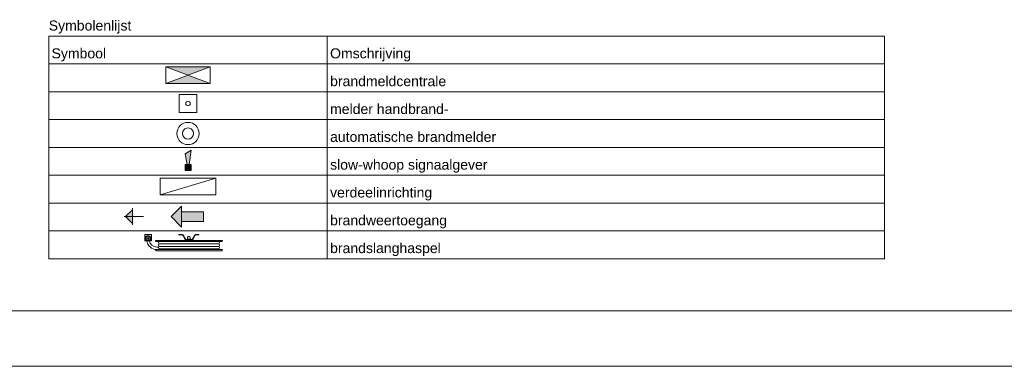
# Model space of a CAD drawing. Header units: millimetres. Extents: x 0 to 84100, y 0 to 59400.
# Tile 5 of 10: x 42622 to 60295, y 0 to 6229. Entities that reach past the tile are written whole.
import ezdxf

# ---------------------------------------------------------------- set-up
doc = ezdxf.new("R2010")
doc.units = ezdxf.units.MM
doc.header["$LTSCALE"] = 1016
doc.layers.get('0').update_dxf_attribs({"lineweight": 0})
for name, color, linetype, lineweight in [('00kad025', 2, 'Continuous', 0), ('00kad070', 5, 'Continuous', 0), ('BL$2----', 7, 'Continuous', 0), ('BL$5----', 7, 'Continuous', 0), ('BL$9----', 1, 'Continuous', 0), ('Blusmat', 2, 'Continuous', 0), ('EL$1----', 3, 'Continuous', 0), ('EL6511--', 3, 'Continuous', 0)]:
    doc.layers.add(name, color=color, linetype=linetype, lineweight=lineweight)
doc.styles.add('Arial', font='Arial')

# ---------------------------------------------------------------- blocks, each defined once
blk = doc.blocks.new('Groep-3')
at = {"layer": '00kad025', "color": 19, "linetype": 'Continuous', "lineweight": 0}
blk.add_line((-44769, -29700), (39331, -29700), dxfattribs=at)
at = {"layer": '00kad070', "color": 19, "linetype": 'Continuous', "lineweight": 0}
blk.add_line((-43769, -28700), (38331, -28700), dxfattribs=at)
blk = doc.blocks.new('Groep-10')
at = {"layer": 'BL$9----', "color": 19, "linetype": 'Continuous', "lineweight": 0}
for p, q in [((-1626, -23767), (13374, -23767)), ((3374, -23767), (3374, -26767))]:
    blk.add_line(p, q, dxfattribs=at)
at = {"layer": 'BL$9----', "color": 19, "lineweight": 0}
for p, q in [((-1626, -23767), (-1626, -26767)), ((13374, -26767), (13374, -23767)), ((-1626, -24267), (13374, -24267)), ((-1626, -24767), (13374, -24767)), ((-1626, -25267), (13374, -25267)), ((-1626, -25767), (13374, -25767)), ((-1626, -26267), (13374, -26267)), ((13374, -26767), (-1626, -26767))]:
    blk.add_line(p, q, dxfattribs=at)
blk = doc.blocks.new('Groep-11')
at = {"linetype": 'Continuous', "lineweight": 0}
blk.add_hatch(color=7, dxfattribs=at).paths.add_polyline_path([(474, -24317), (1274, -24317), (474, -24617), (1274, -24617)])
at = {"color": 19, "linetype": 'Continuous', "lineweight": 0}
for p, q in [((474, -24317), (474, -24617)), ((1274, -24317), (474, -24317)), ((1274, -24617), (1274, -24317)), ((474, -24617), (1274, -24617))]:
    blk.add_line(p, q, dxfattribs=at)
blk.add_lwpolyline([(474, -24317), (1274, -24317), (474, -24617), (1274, -24617)], close=True, dxfattribs=at)
blk = doc.blocks.new('Groep-12')
at = {"color": 19, "linetype": 'Continuous', "lineweight": 0}
for p, q in [((714, -24817), (1034, -24817)), ((714, -25137), (714, -24817)), ((1034, -24817), (1034, -25137)), ((1034, -25137), (714, -25137))]:
    blk.add_line(p, q, dxfattribs=at)
at = {"color": 0, "linetype": 'Continuous', "lineweight": 0, "flags": 128}
blk.add_lwpolyline([(834, -24977, 0.414214), (874, -25017, 0.414214), (914, -24977, 0.414214), (874, -24937, 0.414214)], format="xyb", close=True, dxfattribs=at)
blk = doc.blocks.new('Groep-13')
at = {"color": 0, "lineweight": 0, "flags": 128}
blk.add_lwpolyline([(774, -25517, 0.414214), (874, -25617, 0.414214), (974, -25517, 0.414214), (874, -25417, 0.414214)], format="xyb", close=True, dxfattribs=at)
at = {"color": 19, "linetype": 'Continuous', "lineweight": 0}
blk.add_circle((874, -25517), 200, dxfattribs=at)
blk = doc.blocks.new('Groep-14')
at = {"linetype": 'Continuous', "lineweight": 0}
for points in [[(820, -25880), (929, -25817), (893, -26071), (856, -26071)], [(820, -26071), (929, -26071), (929, -26180), (820, -26180)]]:
    blk.add_hatch(color=7, dxfattribs=at).paths.add_polyline_path(points)
at = {"color": 19, "linetype": 'Continuous', "lineweight": 0}
for p, q in [((929, -25817), (820, -25880)), ((856, -26071), (820, -25880)), ((929, -25817), (893, -26071)), ((820, -26071), (820, -26180)), ((929, -26071), (820, -26071)), ((929, -26180), (929, -26071)), ((820, -26180), (929, -26180))]:
    blk.add_line(p, q, dxfattribs=at)
for points in [[(820, -25880), (929, -25817), (893, -26071), (856, -26071)], [(820, -26071), (929, -26071), (929, -26180), (820, -26180)]]:
    blk.add_lwpolyline(points, close=True, dxfattribs=at)
blk = doc.blocks.new('Groep-15')
at = {"color": 19, "linetype": 'Continuous', "lineweight": 0}
for p, q in [((1374, -26317), (374, -26317)), ((374, -26317), (374, -26617)), ((1374, -26617), (1374, -26317)), ((374, -26617), (1374, -26617))]:
    blk.add_line(p, q, dxfattribs=at)
blk = doc.blocks.new('Groep-16')
at = {"color": 19, "lineweight": 0}
for p, q in [((96, -27334), (216, -27334)), ((96, -27334), (96, -27438)), ((216, -27334), (216, -27438)), ((771, -27334), (711, -27334)), ((711, -27334), (711, -27340)), ((771, -27340), (711, -27340)), ((780, -27345), (823, -27420)), ((785, -27342), (828, -27417)), ((867, -27408), (867, -27386)), ((915, -27386), (915, -27408)), ((997, -27342), (954, -27417)), ((1002, -27345), (959, -27420)), ((1071, -27334), (1011, -27334)), ((1071, -27340), (1011, -27340)), ((1071, -27334), (1071, -27340)), ((113, -27444), (102, -27444)), ((119, -27432), (119, -27438)), ((193, -27432), (193, -27438)), ((210, -27444), (199, -27444)), ((301, -27437), (1481, -27437)), ((301, -27457), (1481, -27457)), ((314, -27559), (347, -27559)), ((367, -27501), (1415, -27501)), ((367, -27545), (1415, -27545)), ((945, -27422), (837, -27422)), ((945, -27428), (837, -27428)), ((843, -27428), (843, -27437)), ((856, -27422), (856, -27419)), ((859, -27416), (923, -27416)), ((926, -27422), (926, -27419)), ((939, -27428), (939, -27437)), ((301, -27603), (1481, -27603)), ((301, -27623), (1481, -27623)), ((367, -27589), (1415, -27589))]:
    blk.add_line(p, q, dxfattribs=at)
for radius in [49.5, 36, 14.9]:
    blk.add_circle((156, -27399), radius, dxfattribs=at)
for centre, radius, start, end in [((771, -27350), 16, 30, 90), ((771, -27350), 10, 30, 90), ((891, -27386), 24, 0, 180), ((1011, -27350), 16, 90, 150), ((1011, -27350), 10, 90, 150), ((102, -27438), 6, 180, 270), ((113, -27438), 6, 270, 0), ((319, -27416), 187, 188.3255, 267.8107), ((319, -27416), 143, 191.115, 268.31), ((199, -27438), 6, 180, 270), ((210, -27438), 6, 270, 0), ((301, -27447), 10, 90, 270), ((367, -27479), 22, 90, 270), ((367, -27523), 22, 90, 270), ((367, -27567), 22, 90, 270), ((837, -27412), 16, 210, 270), ((837, -27412), 10, 210, 270), ((859, -27419), 3, 90, 180), ((859, -27408), 8, 270, 0), ((923, -27408), 8, 180, 270), ((923, -27419), 3, 0, 90), ((945, -27412), 10, 270, 330), ((945, -27412), 16, 270, 330), ((1415, -27479), 22, 270, 90), ((1415, -27523), 22, 270, 90), ((1415, -27567), 22, 270, 90), ((1481, -27447), 10, 270, 90), ((301, -27613), 10, 90, 270), ((367, -27611), 22, 90, 158.6763), ((1415, -27611), 22, 21.3237, 90), ((1481, -27613), 10, 270, 90)]:
    blk.add_arc(centre, radius, start, end, dxfattribs=at)
blk = doc.blocks.new('Groep-17')
at = {"linetype": 'Continuous', "lineweight": 0}
blk.add_hatch(color=7, dxfattribs=at).paths.add_polyline_path([(-123, -27135), (-248, -27010), (-123, -26885)])
at = {"color": 19, "linetype": 'Continuous', "lineweight": 0}
for p, q in [((-123, -27160), (-123, -26860)), ((77, -27010), (-273, -27010)), ((-248, -27010), (-123, -26885)), ((-248, -27010), (-123, -27135))]:
    blk.add_line(p, q, dxfattribs=at)
blk.add_lwpolyline([(-123, -27135), (-248, -27010), (-123, -26885)], close=True, dxfattribs=at)

msp = doc.modelspace()

# ---------------------------------------------------------------- hatches: boundary and pattern name
at = {"layer": 'EL6511--', "linetype": 'Continuous', "lineweight": 0}
for points in [[(45528, 2878), (45342, 2691), (45528, 2503)], [(45921, 2602), (45528, 2602), (45528, 2779), (45921, 2779)]]:
    msp.add_hatch(color=1, dxfattribs=at).paths.add_polyline_path(points)

# ---------------------------------------------------------------- linework, layer by layer
at = {"layer": 'BL$9----', "color": 19, "lineweight": 0}
for p, q in [((45143, 3083), (46143, 3383)), ((43143, 1933), (43143, 2933)), ((48143, 2933), (48143, 1933)), ((58143, 1933), (58143, 2933)), ((43143, 2433), (58143, 2433)), ((58143, 1933), (43143, 1933))]:
    msp.add_line(p, q, dxfattribs=at)
at = {"layer": 'EL6511--', "color": 19, "lineweight": 0}
for p, q in [((45528, 2878), (45342, 2691)), ((45528, 2779), (45528, 2878)), ((45528, 2503), (45342, 2691)), ((45921, 2779), (45528, 2779)), ((45921, 2671), (45921, 2779)), ((45921, 2710), (45921, 2602)), ((45921, 2602), (45528, 2602)), ((45528, 2602), (45528, 2503))]:
    msp.add_line(p, q, dxfattribs=at)
for points in [[(45528, 2878), (45342, 2691), (45528, 2503)], [(45921, 2602), (45528, 2602), (45528, 2779), (45921, 2779)]]:
    msp.add_lwpolyline(points, close=True, dxfattribs=at)

# ---------------------------------------------------------------- block references
at = {"layer": 'BL$2----', "color": 19}
msp.add_blockref('Groep-3', (44769, 29700), dxfattribs=at)
at = {"layer": 'BL$5----', "color": 19}
msp.add_blockref('Groep-17', (44769, 29700), dxfattribs=at)
at = {"layer": 'BL$9----', "color": 19}
msp.add_blockref('Groep-10', (44769, 29700), dxfattribs=at)
at = {"layer": 'Blusmat', "color": 19}
msp.add_blockref('Groep-16', (44769, 29700), dxfattribs=at)
at = {"layer": 'EL$1----', "color": 19}
for name in ['Groep-11', 'Groep-12', 'Groep-13', 'Groep-14', 'Groep-15']:
    msp.add_blockref(name, (44769, 29700), dxfattribs=at)

# ---------------------------------------------------------------- texts
at = {"layer": 'BL$9----', "color": 19, "attachment_point": 1, "line_spacing_factor": 0.966482, "style": 'Arial'}
for s, insert, char_height in [('Symbolenlijst', (43143, 6214), 180.16), ('Symbool', (43193, 5714), 180.2), ('Omschrijving', (48193, 5714), 180.16), ('brandmeldcentrale', (48193, 5214), 180.16), ('melder handbrand-', (48193, 4714), 180.16), ('automatische brandmelder', (48193, 4214), 180.16), ('slow-whoop signaalgever', (48193, 3714), 180.16), ('verdeelinrichting', (48193, 3214), 180.16), ('brandweertoegang', (48193, 2714), 180.16), ('brandslanghaspel', (48193, 2215), 180.16)]:
    msp.add_mtext(s, dxfattribs=dict(at, insert=insert, char_height=char_height))

doc.saveas('drawing.dxf')
